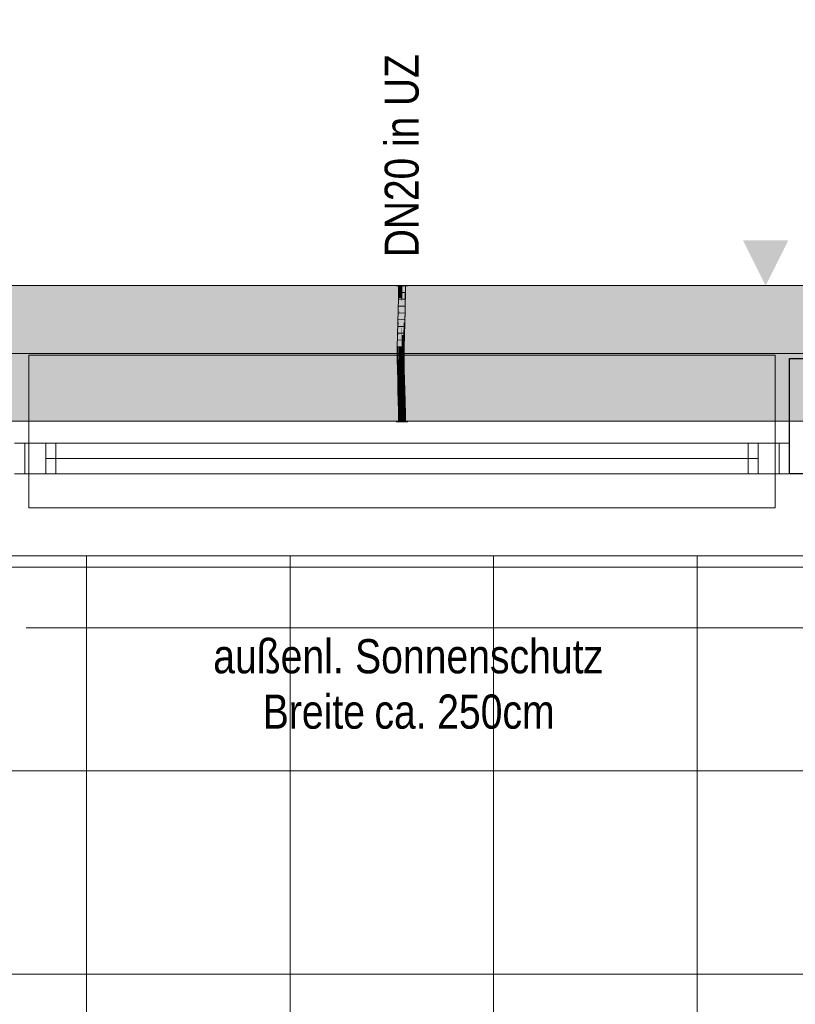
# Model space of a CAD drawing. Extents: x -1920 to 300, y 62 to 656.
# Tile 13 of 60: x -1789 to -1766, y 221 to 250. Entities that reach past the tile are written whole.
import ezdxf
from ezdxf.lldxf.tags import DXFTag

# ---------------------------------------------------------------- set-up
doc = ezdxf.new("R2010")
doc.units = 0
doc.layers.get('0').update_dxf_attribs({"lineweight": 35})
for name, color, linetype, lineweight, true_color in [('00_Beschriftung UZ', 3, 'Continuous', 13, 0x00ff00), ('30 -33 Aussenwände- 7 Fassade_ Elemente', 7, 'Continuous', 9, 0x00aacc), ('30 -35 Decken- 1 Konstruktion-Träger- Stahlbeton', 7, 'grob-A06G9HJG8I', 13, 0x33aa00), ('70 -72 Beschriftung- 1 Beschriftung allgemein', 7, 'Continuous', 9, 0xff6633), ('E_Leerrohr 20', 7, 'Continuous', 13, 0xcc0099), ('E_Leerrohr 20-Shading', 7, 'Continuous', 13, 0xcc0099)]:
    doc.layers.add(name, color=color, linetype=linetype, lineweight=lineweight, true_color=true_color)
for name, color, linetype, lineweight in [('60- 61 allgemeine Ausstattung- 4 Terrassen', 7, 'Continuous', 9), ('70 -71 Achsen- 1 Gebäudeachsen', 7, 'STRICHPUNKT2-A06G9HJF8I', 18), ('Detailelementbeschriftung', 7, 'Continuous', 9)]:
    doc.layers.add(name, color=color, linetype=linetype, lineweight=lineweight)
doc.layers.add('iwb_Schraffur_Unterzug', color=7, linetype='Continuous', lineweight=5, true_color=0xffffcc, plot=False)
doc.styles.get("Standard").update_dxf_attribs({"font": 'ARIALN.TTF'})
tags = doc.linetypes.add('grob-A06G9HJG8I', pattern=[14, 3, -8, 3]).pattern_tags.tags
tags[8:9] = [DXFTag(74, 4), DXFTag(75, 0), DXFTag(340, '0'), DXFTag(46, 0.0), DXFTag(50, 0.0), DXFTag(44, 0.0), DXFTag(45, 0.0)]
tags[6:7] = [DXFTag(74, 4), DXFTag(75, 0), DXFTag(340, '0'), DXFTag(46, 0.0), DXFTag(50, 0.0), DXFTag(44, 0.0), DXFTag(45, 0.0)]
tags[4:5] = [DXFTag(74, 4), DXFTag(75, 0), DXFTag(340, '0'), DXFTag(46, 0.0), DXFTag(50, 0.0), DXFTag(44, 0.0), DXFTag(45, 0.0)]
tags = doc.linetypes.add('STRICHPUNKT2', pattern=[12.7, 6.35, -3.175, 0, -3.175]).pattern_tags.tags
tags[10:11] = [DXFTag(74, 4), DXFTag(75, 0), DXFTag(340, '0'), DXFTag(46, 0.0), DXFTag(50, 0.0), DXFTag(44, 0.0), DXFTag(45, 0.0)]
tags[8:9] = [DXFTag(74, 4), DXFTag(75, 0), DXFTag(340, '0'), DXFTag(46, 0.0), DXFTag(50, 0.0), DXFTag(44, 0.0), DXFTag(45, 0.0)]
tags[6:7] = [DXFTag(74, 4), DXFTag(75, 0), DXFTag(340, '0'), DXFTag(46, 0.0), DXFTag(50, 0.0), DXFTag(44, 0.0), DXFTag(45, 0.0)]
tags[4:5] = [DXFTag(74, 4), DXFTag(75, 0), DXFTag(340, '0'), DXFTag(46, 0.0), DXFTag(50, 0.0), DXFTag(44, 0.0), DXFTag(45, 0.0)]
tags = doc.linetypes.add('STRICHPUNKT2-A06G9HJF8I', pattern=[12.7, 6.35, -3.175, 0, -3.175]).pattern_tags.tags
tags[10:11] = [DXFTag(74, 4), DXFTag(75, 0), DXFTag(340, '0'), DXFTag(46, 0.0), DXFTag(50, 0.0), DXFTag(44, 0.0), DXFTag(45, 0.0)]
tags[8:9] = [DXFTag(74, 4), DXFTag(75, 0), DXFTag(340, '0'), DXFTag(46, 0.0), DXFTag(50, 0.0), DXFTag(44, 0.0), DXFTag(45, 0.0)]
tags[6:7] = [DXFTag(74, 4), DXFTag(75, 0), DXFTag(340, '0'), DXFTag(46, 0.0), DXFTag(50, 0.0), DXFTag(44, 0.0), DXFTag(45, 0.0)]
tags[4:5] = [DXFTag(74, 4), DXFTag(75, 0), DXFTag(340, '0'), DXFTag(46, 0.0), DXFTag(50, 0.0), DXFTag(44, 0.0), DXFTag(45, 0.0)]

# ---------------------------------------------------------------- blocks, each defined once
blk = doc.blocks.new('Shading-A06G9H3X8I', base_point=(-1777.823, 240.159))
at = {"layer": 'E_Leerrohr 20-Shading', "color": 223, "true_color": 0xc67fb4}
for points in [[(-1777.901, 242.636), (-1777.931, 242.636), (-1777.904, 242.275), (-1777.934, 242.276)], [(-1777.731, 242.636), (-1777.76, 242.636), (-1777.734, 242.273), (-1777.763, 242.273)], [(-1777.904, 242.275), (-1777.934, 242.276), (-1777.913, 241.913), (-1777.941, 241.914)], [(-1777.912, 241.913), (-1777.904, 242.275), (-1777.913, 241.913)], [(-1777.734, 242.273), (-1777.763, 242.273), (-1777.741, 241.909), (-1777.771, 241.91)], [(-1777.913, 241.913), (-1777.941, 241.914), (-1777.924, 241.551), (-1777.951, 241.552)], [(-1777.922, 241.551), (-1777.912, 241.913), (-1777.924, 241.551), (-1777.913, 241.913)], [(-1777.749, 241.909), (-1777.771, 241.91), (-1777.766, 241.547), (-1777.781, 241.547)], [(-1777.751, 241.547), (-1777.741, 241.909), (-1777.766, 241.547), (-1777.749, 241.909)], [(-1777.924, 241.551), (-1777.951, 241.552), (-1777.935, 241.188), (-1777.961, 241.189)], [(-1777.924, 241.551), (-1777.933, 241.254), (-1777.922, 241.551), (-1777.926, 241.406)], [(-1777.766, 241.547), (-1777.781, 241.547), (-1777.782, 241.185), (-1777.79, 241.185)], [(-1777.761, 241.185), (-1777.751, 241.547), (-1777.782, 241.185), (-1777.766, 241.547)], [(-1777.933, 241.254), (-1777.935, 241.188), (-1777.926, 241.406), (-1777.932, 241.188)], [(-1777.936, 241.189), (-1777.961, 241.189), (-1777.948, 240.825), (-1777.968, 240.826)], [(-1777.943, 240.825), (-1777.935, 241.188), (-1777.948, 240.825), (-1777.936, 241.189)], [(-1777.943, 240.825), (-1777.939, 240.825), (-1777.935, 241.188), (-1777.932, 241.188)], [(-1777.794, 240.824), (-1777.782, 241.185), (-1777.797, 240.824), (-1777.789, 241.185)], [(-1777.789, 241.185), (-1777.79, 241.185), (-1777.797, 240.824)], [(-1777.794, 240.824), (-1777.793, 240.824), (-1777.788, 240.988)], [(-1777.793, 240.824), (-1777.782, 241.185), (-1777.788, 240.988)], [(-1777.793, 240.824), (-1777.768, 240.823), (-1777.782, 241.185), (-1777.761, 241.185)], [(-1777.95, 240.462), (-1777.949, 240.645), (-1777.969, 240.462), (-1777.968, 240.645)], [(-1777.949, 240.645), (-1777.948, 240.825), (-1777.968, 240.645), (-1777.968, 240.826)], [(-1777.944, 240.462), (-1777.943, 240.825), (-1777.95, 240.462), (-1777.948, 240.825)], [(-1777.944, 240.462), (-1777.939, 240.825), (-1777.943, 240.825)], [(-1777.944, 240.462), (-1777.94, 240.462), (-1777.939, 240.825), (-1777.939, 240.645)], [(-1777.939, 240.645), (-1777.938, 240.825), (-1777.939, 240.825)], [(-1777.798, 240.642), (-1777.795, 240.642), (-1777.797, 240.824), (-1777.794, 240.824)], [(-1777.798, 240.462), (-1777.796, 240.462), (-1777.798, 240.642), (-1777.795, 240.642)], [(-1777.796, 240.462), (-1777.769, 240.462), (-1777.795, 240.642), (-1777.768, 240.642)], [(-1777.795, 240.679), (-1777.768, 240.823), (-1777.793, 240.824)], [(-1777.794, 240.824), (-1777.795, 240.679), (-1777.793, 240.824)], [(-1777.795, 240.679), (-1777.795, 240.642), (-1777.768, 240.823), (-1777.768, 240.642)], [(-1777.95, 240.462), (-1777.969, 240.462), (-1777.944, 240.156), (-1777.965, 240.156)], [(-1777.939, 240.156), (-1777.944, 240.462), (-1777.944, 240.156), (-1777.95, 240.462)], [(-1777.936, 240.157), (-1777.94, 240.462), (-1777.939, 240.156), (-1777.944, 240.462)], [(-1777.796, 240.462), (-1777.798, 240.462), (-1777.79, 240.159), (-1777.795, 240.159)], [(-1777.765, 240.16), (-1777.769, 240.462), (-1777.79, 240.159), (-1777.796, 240.462)], [(-1777.944, 240.156), (-1777.965, 240.156), (-1777.931, 239.852), (-1777.958, 239.851)], [(-1777.929, 239.852), (-1777.939, 240.156), (-1777.931, 239.852), (-1777.944, 240.156)], [(-1777.928, 239.852), (-1777.936, 240.157), (-1777.929, 239.852), (-1777.939, 240.156)], [(-1777.79, 240.159), (-1777.795, 240.159), (-1777.777, 239.856), (-1777.787, 239.856)], [(-1777.758, 239.856), (-1777.765, 240.16), (-1777.777, 239.856), (-1777.79, 240.159)], [(-1777.931, 239.852), (-1777.958, 239.851), (-1777.927, 239.767), (-1777.947, 239.767)], [(-1777.947, 239.767), (-1777.958, 239.851), (-1777.955, 239.767)], [(-1777.949, 239.546), (-1777.919, 239.547), (-1777.955, 239.767), (-1777.947, 239.767)], [(-1777.947, 239.767), (-1777.919, 239.547), (-1777.926, 239.767)], [(-1777.929, 239.852), (-1777.931, 239.852), (-1777.926, 239.767), (-1777.927, 239.767)], [(-1777.926, 239.767), (-1777.928, 239.852), (-1777.929, 239.852)], [(-1777.785, 239.768), (-1777.773, 239.768), (-1777.787, 239.856), (-1777.777, 239.856)], [(-1777.778, 239.551), (-1777.762, 239.552), (-1777.785, 239.768), (-1777.773, 239.768)], [(-1777.773, 239.768), (-1777.755, 239.769), (-1777.777, 239.856), (-1777.758, 239.856)], [(-1777.762, 239.552), (-1777.749, 239.552), (-1777.773, 239.768), (-1777.755, 239.769)], [(-1777.919, 239.547), (-1777.949, 239.546), (-1777.911, 239.243), (-1777.94, 239.243)], [(-1777.762, 239.552), (-1777.778, 239.551), (-1777.747, 239.247), (-1777.769, 239.247)], [(-1777.74, 239.248), (-1777.749, 239.552), (-1777.747, 239.247), (-1777.762, 239.552)], [(-1777.911, 239.243), (-1777.94, 239.243), (-1777.905, 238.94), (-1777.933, 238.939)], [(-1777.904, 238.94), (-1777.911, 239.243), (-1777.905, 238.94), (-1777.911, 239.243)], [(-1777.747, 239.247), (-1777.769, 239.247), (-1777.735, 238.942), (-1777.763, 238.942)], [(-1777.733, 238.942), (-1777.74, 239.248), (-1777.735, 238.942), (-1777.747, 239.247)], [(-1777.905, 238.94), (-1777.933, 238.939), (-1777.903, 238.636), (-1777.931, 238.636)], [(-1777.903, 238.636), (-1777.902, 238.636), (-1777.905, 238.94), (-1777.904, 238.94)], [(-1777.902, 238.636), (-1777.901, 238.636), (-1777.904, 238.94)], [(-1777.731, 238.636), (-1777.735, 238.942), (-1777.76, 238.636), (-1777.763, 238.942)], [(-1777.731, 238.636), (-1777.733, 238.942), (-1777.735, 238.942)]]:
    blk.add_solid(points, dxfattribs=at)
at = {"layer": 'E_Leerrohr 20-Shading', "color": 231, "true_color": 0xe17fc9}
for points in [[(-1777.831, 242.636), (-1777.901, 242.636), (-1777.834, 242.274), (-1777.904, 242.275)], [(-1777.831, 242.636), (-1777.834, 242.274), (-1777.832, 242.274)], [(-1777.832, 242.274), (-1777.828, 242.274), (-1777.831, 242.636)], [(-1777.828, 242.274), (-1777.763, 242.273), (-1777.831, 242.636), (-1777.76, 242.636)], [(-1777.834, 242.274), (-1777.904, 242.275), (-1777.841, 241.912), (-1777.912, 241.913)], [(-1777.834, 242.274), (-1777.841, 241.912), (-1777.839, 241.912)], [(-1777.839, 241.912), (-1777.834, 241.911), (-1777.834, 242.274), (-1777.832, 242.274)], [(-1777.832, 242.274), (-1777.834, 241.911), (-1777.828, 242.274), (-1777.823, 241.911)], [(-1777.823, 241.911), (-1777.771, 241.91), (-1777.828, 242.274), (-1777.763, 242.273)], [(-1777.841, 241.912), (-1777.912, 241.913), (-1777.851, 241.549), (-1777.922, 241.551)], [(-1777.839, 241.912), (-1777.841, 241.912), (-1777.846, 241.549), (-1777.851, 241.549)], [(-1777.846, 241.549), (-1777.837, 241.549), (-1777.839, 241.912), (-1777.834, 241.911)], [(-1777.834, 241.911), (-1777.837, 241.549), (-1777.823, 241.911), (-1777.816, 241.548)], [(-1777.816, 241.548), (-1777.781, 241.547), (-1777.823, 241.911), (-1777.771, 241.91)], [(-1777.851, 241.549), (-1777.922, 241.551), (-1777.861, 241.187), (-1777.932, 241.188)], [(-1777.85, 241.549), (-1777.851, 241.549), (-1777.859, 241.187), (-1777.861, 241.187)], [(-1777.852, 241.187), (-1777.846, 241.549), (-1777.859, 241.187), (-1777.85, 241.549)], [(-1777.852, 241.187), (-1777.839, 241.186), (-1777.846, 241.549), (-1777.837, 241.549)], [(-1777.837, 241.549), (-1777.839, 241.186), (-1777.816, 241.548), (-1777.809, 241.186)], [(-1777.809, 241.186), (-1777.79, 241.185), (-1777.816, 241.548), (-1777.781, 241.547)], [(-1777.861, 241.187), (-1777.932, 241.188), (-1777.868, 240.824), (-1777.938, 240.825)], [(-1777.859, 241.187), (-1777.861, 241.187), (-1777.866, 240.824), (-1777.868, 240.824)], [(-1777.857, 240.824), (-1777.852, 241.187), (-1777.866, 240.824), (-1777.859, 241.187)], [(-1777.857, 240.824), (-1777.841, 240.824), (-1777.852, 241.187), (-1777.839, 241.186)], [(-1777.839, 241.186), (-1777.841, 240.824), (-1777.809, 241.186), (-1777.805, 240.824)], [(-1777.809, 241.186), (-1777.805, 240.824), (-1777.791, 241.185), (-1777.801, 240.824)], [(-1777.801, 240.824), (-1777.797, 240.824), (-1777.791, 241.185), (-1777.79, 241.185)], [(-1777.869, 240.462), (-1777.868, 240.644), (-1777.94, 240.462), (-1777.939, 240.645)], [(-1777.868, 240.644), (-1777.868, 240.824), (-1777.939, 240.645), (-1777.938, 240.825)], [(-1777.859, 240.462), (-1777.868, 240.644), (-1777.869, 240.462)], [(-1777.868, 240.644), (-1777.858, 240.643), (-1777.866, 240.824), (-1777.857, 240.824)], [(-1777.866, 240.824), (-1777.868, 240.824), (-1777.868, 240.644)], [(-1777.868, 240.644), (-1777.859, 240.462), (-1777.858, 240.643)], [(-1777.858, 240.643), (-1777.859, 240.462), (-1777.842, 240.643), (-1777.842, 240.462)], [(-1777.857, 240.824), (-1777.858, 240.643), (-1777.841, 240.824), (-1777.842, 240.643)], [(-1777.807, 240.643), (-1777.806, 240.675), (-1777.842, 240.643), (-1777.841, 240.824)], [(-1777.812, 240.462), (-1777.807, 240.643), (-1777.842, 240.462), (-1777.842, 240.643)], [(-1777.804, 240.72), (-1777.805, 240.824), (-1777.806, 240.675), (-1777.841, 240.824)], [(-1777.803, 240.462), (-1777.804, 240.669), (-1777.812, 240.462), (-1777.806, 240.675)], [(-1777.804, 240.669), (-1777.804, 240.72), (-1777.806, 240.675)], [(-1777.801, 240.824), (-1777.805, 240.824), (-1777.804, 240.72)], [(-1777.798, 240.642), (-1777.797, 240.824), (-1777.804, 240.72), (-1777.801, 240.824)], [(-1777.798, 240.642), (-1777.804, 240.72), (-1777.804, 240.669)], [(-1777.798, 240.642), (-1777.804, 240.669), (-1777.802, 240.462), (-1777.803, 240.462)], [(-1777.802, 240.462), (-1777.798, 240.462), (-1777.798, 240.642)], [(-1777.914, 240.462), (-1777.94, 240.462), (-1777.917, 240.157), (-1777.936, 240.157)], [(-1777.865, 240.158), (-1777.869, 240.462), (-1777.917, 240.157), (-1777.914, 240.462)], [(-1777.859, 240.462), (-1777.869, 240.462), (-1777.859, 240.158), (-1777.865, 240.158)], [(-1777.859, 240.158), (-1777.841, 240.158), (-1777.859, 240.462), (-1777.842, 240.462)], [(-1777.812, 240.462), (-1777.842, 240.462), (-1777.823, 240.159), (-1777.841, 240.158)], [(-1777.805, 240.462), (-1777.812, 240.462), (-1777.812, 240.159), (-1777.823, 240.159)], [(-1777.811, 240.159), (-1777.802, 240.462), (-1777.812, 240.159), (-1777.805, 240.462)], [(-1777.804, 240.394), (-1777.811, 240.159), (-1777.806, 240.159)], [(-1777.799, 240.351), (-1777.802, 240.462), (-1777.806, 240.159), (-1777.804, 240.394)], [(-1777.799, 240.351), (-1777.806, 240.159), (-1777.801, 240.159)], [(-1777.798, 240.462), (-1777.802, 240.462), (-1777.799, 240.351)], [(-1777.795, 240.159), (-1777.799, 240.351), (-1777.801, 240.159)], [(-1777.798, 240.462), (-1777.799, 240.351), (-1777.795, 240.159)], [(-1777.917, 240.157), (-1777.936, 240.157), (-1777.922, 239.852), (-1777.928, 239.852)], [(-1777.858, 239.854), (-1777.865, 240.158), (-1777.922, 239.852), (-1777.917, 240.157)], [(-1777.859, 240.158), (-1777.865, 240.158), (-1777.856, 239.854), (-1777.858, 239.854)], [(-1777.856, 239.854), (-1777.839, 239.854), (-1777.859, 240.158), (-1777.841, 240.158)], [(-1777.823, 240.159), (-1777.841, 240.158), (-1777.835, 239.854), (-1777.839, 239.854)], [(-1777.811, 240.159), (-1777.823, 240.159), (-1777.82, 239.855), (-1777.835, 239.854)], [(-1777.811, 240.159), (-1777.82, 239.855), (-1777.806, 240.159), (-1777.811, 239.855)], [(-1777.806, 240.159), (-1777.811, 239.855), (-1777.801, 240.159), (-1777.804, 239.855)], [(-1777.801, 240.159), (-1777.804, 239.855), (-1777.795, 240.159), (-1777.791, 239.855)], [(-1777.791, 239.855), (-1777.787, 239.856), (-1777.795, 240.159)], [(-1777.926, 239.767), (-1777.924, 239.767), (-1777.928, 239.852), (-1777.922, 239.852)], [(-1777.849, 239.549), (-1777.855, 239.768), (-1777.919, 239.547), (-1777.926, 239.767)], [(-1777.924, 239.767), (-1777.855, 239.768), (-1777.922, 239.852), (-1777.858, 239.854)], [(-1777.856, 239.854), (-1777.858, 239.854), (-1777.855, 239.768)], [(-1777.856, 239.854), (-1777.855, 239.768), (-1777.839, 239.854), (-1777.838, 239.79)], [(-1777.838, 239.79), (-1777.855, 239.768), (-1777.837, 239.718)], [(-1777.855, 239.768), (-1777.849, 239.549), (-1777.837, 239.718), (-1777.836, 239.55)], [(-1777.835, 239.854), (-1777.839, 239.854), (-1777.837, 239.791), (-1777.838, 239.79)], [(-1777.821, 239.811), (-1777.838, 239.79), (-1777.825, 239.684), (-1777.837, 239.718)], [(-1777.82, 239.855), (-1777.835, 239.854), (-1777.821, 239.811), (-1777.837, 239.791)], [(-1777.825, 239.684), (-1777.816, 239.657), (-1777.821, 239.811), (-1777.812, 239.823)], [(-1777.82, 239.855), (-1777.821, 239.811), (-1777.811, 239.855), (-1777.812, 239.823)], [(-1777.812, 239.823), (-1777.816, 239.657), (-1777.804, 239.834), (-1777.807, 239.631)], [(-1777.811, 239.855), (-1777.812, 239.823), (-1777.804, 239.855), (-1777.804, 239.834)], [(-1777.804, 239.834), (-1777.807, 239.631), (-1777.791, 239.85), (-1777.789, 239.581)], [(-1777.804, 239.855), (-1777.804, 239.834), (-1777.791, 239.855), (-1777.791, 239.85)], [(-1777.791, 239.85), (-1777.787, 239.856), (-1777.791, 239.855)], [(-1777.789, 239.581), (-1777.788, 239.578), (-1777.791, 239.85), (-1777.787, 239.856)], [(-1777.787, 239.856), (-1777.788, 239.578), (-1777.785, 239.768)], [(-1777.788, 239.578), (-1777.778, 239.551), (-1777.785, 239.768)], [(-1777.849, 239.549), (-1777.919, 239.547), (-1777.84, 239.245), (-1777.911, 239.243)], [(-1777.836, 239.55), (-1777.849, 239.549), (-1777.833, 239.245), (-1777.84, 239.245)], [(-1777.837, 239.718), (-1777.836, 239.55), (-1777.825, 239.684), (-1777.83, 239.55)], [(-1777.83, 239.55), (-1777.836, 239.55), (-1777.835, 239.394)], [(-1777.833, 239.245), (-1777.83, 239.55), (-1777.835, 239.394)], [(-1777.83, 239.55), (-1777.833, 239.245), (-1777.818, 239.55), (-1777.824, 239.245)], [(-1777.825, 239.684), (-1777.83, 239.55), (-1777.816, 239.657), (-1777.818, 239.55)], [(-1777.818, 239.55), (-1777.824, 239.245), (-1777.807, 239.551), (-1777.811, 239.246)], [(-1777.816, 239.657), (-1777.818, 239.55), (-1777.807, 239.631), (-1777.807, 239.551)], [(-1777.811, 239.246), (-1777.793, 239.246), (-1777.807, 239.551), (-1777.788, 239.551)], [(-1777.807, 239.551), (-1777.788, 239.551), (-1777.807, 239.631), (-1777.788, 239.578)], [(-1777.769, 239.247), (-1777.778, 239.551), (-1777.793, 239.246), (-1777.788, 239.551)], [(-1777.788, 239.551), (-1777.778, 239.551), (-1777.788, 239.578)], [(-1777.84, 239.245), (-1777.911, 239.243), (-1777.833, 238.941), (-1777.904, 238.94)], [(-1777.84, 239.245), (-1777.832, 238.941), (-1777.833, 239.245), (-1777.831, 238.941)], [(-1777.84, 239.245), (-1777.84, 239.245), (-1777.832, 238.941), (-1777.833, 238.941)], [(-1777.833, 239.245), (-1777.831, 238.941), (-1777.824, 239.245), (-1777.829, 238.941)], [(-1777.824, 239.245), (-1777.829, 238.941), (-1777.811, 239.246), (-1777.814, 238.941)], [(-1777.814, 238.941), (-1777.798, 238.941), (-1777.811, 239.246), (-1777.793, 239.246)], [(-1777.798, 238.941), (-1777.763, 238.942), (-1777.793, 239.246), (-1777.769, 239.247)], [(-1777.833, 238.941), (-1777.904, 238.94), (-1777.831, 238.636), (-1777.901, 238.636)], [(-1777.831, 238.908), (-1777.832, 238.941), (-1777.831, 238.794), (-1777.833, 238.941)], [(-1777.831, 238.794), (-1777.833, 238.941), (-1777.831, 238.636)], [(-1777.832, 238.941), (-1777.83, 238.815), (-1777.829, 238.941)], [(-1777.83, 238.73), (-1777.83, 238.815), (-1777.831, 238.794), (-1777.831, 238.908)], [(-1777.829, 238.941), (-1777.83, 238.815), (-1777.814, 238.941), (-1777.814, 238.875)], [(-1777.798, 238.941), (-1777.814, 238.875), (-1777.801, 238.636), (-1777.816, 238.636)], [(-1777.814, 238.875), (-1777.798, 238.941), (-1777.814, 238.941)], [(-1777.801, 238.636), (-1777.76, 238.636), (-1777.798, 238.941), (-1777.763, 238.942)], [(-1777.829, 238.636), (-1777.831, 238.794), (-1777.831, 238.636)], [(-1777.814, 238.875), (-1777.83, 238.815), (-1777.816, 238.636), (-1777.826, 238.636)], [(-1777.829, 238.636), (-1777.826, 238.636), (-1777.83, 238.73), (-1777.83, 238.815)]]:
    blk.add_solid(points, dxfattribs=at)
blk = doc.blocks.new('Shading-A06G9H3Z8I', base_point=(-1777.831, 242.636))
at = {"layer": 'E_Leerrohr 20-Shading', "color": 213, "true_color": 0xd67fc0}
for points in [[(-1777.996, 242.642), (-1777.996, 242.636), (-1777.942, 242.642), (-1777.942, 242.636)], [(-1777.942, 242.636), (-1777.831, 242.636), (-1777.942, 242.642), (-1777.831, 242.642)], [(-1777.931, 242.242), (-1777.831, 242.242), (-1777.931, 242.636), (-1777.831, 242.636)], [(-1777.831, 242.642), (-1777.831, 242.636), (-1777.785, 242.642), (-1777.785, 242.636)], [(-1777.831, 242.636), (-1777.831, 242.242), (-1777.731, 242.636), (-1777.736, 242.242)], [(-1777.785, 242.636), (-1777.666, 242.636), (-1777.785, 242.642), (-1777.666, 242.642)], [(-1777.736, 242.242), (-1777.731, 242.242), (-1777.731, 242.636)]]:
    blk.add_solid(points, dxfattribs=at)
blk = doc.blocks.new('Shading-A06G9H418I', base_point=(-1777.828, 238.636))
at = {"layer": 'E_Leerrohr 20-Shading', "color": 213, "true_color": 0xd67fc0}
for points in [[(-1777.917, 238.677), (-1777.931, 239.03), (-1777.931, 238.94)], [(-1777.917, 238.677), (-1777.831, 238.941), (-1777.931, 239.03), (-1777.831, 239.03)], [(-1777.931, 238.636), (-1777.917, 238.677), (-1777.931, 238.94)], [(-1777.837, 238.636), (-1777.831, 238.941), (-1777.915, 238.636), (-1777.917, 238.677)], [(-1777.831, 238.913), (-1777.837, 238.636), (-1777.831, 238.82), (-1777.833, 238.636)], [(-1777.831, 238.941), (-1777.787, 238.807), (-1777.831, 239.03), (-1777.783, 239.03)], [(-1777.828, 238.636), (-1777.789, 238.636), (-1777.831, 238.941), (-1777.787, 238.807)], [(-1777.831, 238.941), (-1777.831, 238.913), (-1777.831, 238.82)], [(-1777.828, 238.636), (-1777.831, 238.941), (-1777.829, 238.636), (-1777.831, 238.82)], [(-1777.787, 238.807), (-1777.731, 238.636), (-1777.783, 239.03), (-1777.731, 239.03)], [(-1777.948, 238.636), (-1777.996, 238.636), (-1777.948, 238.63), (-1777.996, 238.63)], [(-1777.948, 238.63), (-1777.944, 238.63), (-1777.948, 238.636), (-1777.944, 238.636)], [(-1777.944, 238.63), (-1777.917, 238.63), (-1777.944, 238.636), (-1777.917, 238.636)], [(-1777.917, 238.677), (-1777.931, 238.636), (-1777.915, 238.636)], [(-1777.917, 238.636), (-1777.917, 238.63), (-1777.909, 238.636), (-1777.909, 238.63)], [(-1777.909, 238.63), (-1777.885, 238.63), (-1777.909, 238.636), (-1777.885, 238.636)], [(-1777.885, 238.636), (-1777.885, 238.63), (-1777.873, 238.636), (-1777.873, 238.63)], [(-1777.873, 238.63), (-1777.831, 238.63), (-1777.873, 238.636), (-1777.831, 238.636)], [(-1777.833, 238.636), (-1777.831, 238.636), (-1777.831, 238.82)], [(-1777.831, 238.82), (-1777.831, 238.636), (-1777.829, 238.636)], [(-1777.813, 238.636), (-1777.831, 238.636), (-1777.813, 238.63), (-1777.831, 238.63)], [(-1777.808, 238.63), (-1777.808, 238.636), (-1777.813, 238.63), (-1777.813, 238.636)], [(-1777.795, 238.63), (-1777.795, 238.636), (-1777.808, 238.63), (-1777.808, 238.636)], [(-1777.795, 238.63), (-1777.782, 238.63), (-1777.795, 238.636), (-1777.782, 238.636)], [(-1777.789, 238.636), (-1777.731, 238.636), (-1777.787, 238.807)], [(-1777.782, 238.63), (-1777.666, 238.63), (-1777.782, 238.636), (-1777.666, 238.636)]]:
    blk.add_solid(points, dxfattribs=at)
blk = doc.blocks.new('Referenz-A06G9HJH8I', base_point=(-1905.787, 86.892))
at = {"layer": '00_Beschriftung UZ', "color": 0, "lineweight": 0}
for points in [[(-1767.78, 243.978), (-1767.114, 242.642), (-1766.445, 243.977)], [(-1767.78, 241.307), (-1767.114, 242.642), (-1766.445, 241.308)]]:
    blk.add_solid(points, dxfattribs=at)
at = {"layer": '30 -33 Aussenwände- 7 Fassade_ Elemente', "color": 0}
for p, q in [((-1788.831, 240.592), (-1788.831, 237.992)), ((-1766.831, 240.592), (-1788.831, 240.592)), ((-1766.831, 237.992), (-1766.831, 240.592)), ((-1788.031, 237.992), (-1788.831, 237.992)), ((-1788.831, 237.992), (-1788.831, 237.092)), ((-1788.031, 237.992), (-1767.631, 237.992)), ((-1788.031, 237.092), (-1788.031, 237.992)), ((-1767.631, 237.992), (-1766.831, 237.992)), ((-1767.631, 237.992), (-1767.631, 237.092)), ((-1766.831, 237.992), (-1766.831, 237.092)), ((-1788.031, 237.542), (-1767.631, 237.542)), ((-1788.831, 237.092), (-1788.031, 237.092)), ((-1788.831, 236.092), (-1788.831, 237.092)), ((-1767.631, 237.092), (-1788.031, 237.092)), ((-1766.831, 237.092), (-1767.631, 237.092)), ((-1766.831, 237.092), (-1766.831, 236.092)), ((-1766.831, 236.092), (-1788.831, 236.092))]:
    blk.add_line(p, q, dxfattribs=at)
at = {"layer": '30 -33 Aussenwände- 7 Fassade_ Elemente', "color": 0, "linetype": 'Continuous', "lineweight": -2, "ltscale": 0.25}
for p, q in [((-1766.414, 240.492), (-1765.814, 240.492)), ((-1766.414, 237.092), (-1766.414, 240.492)), ((-1765.814, 237.092), (-1766.414, 237.092))]:
    blk.add_line(p, q, dxfattribs=at)
at = {"layer": '30 -33 Aussenwände- 7 Fassade_ Elemente', "color": 0, "linetype": 'Continuous', "lineweight": 18, "ltscale": 0.18}
for p, q in [((-1789.247, 237.992), (-1788.331, 237.992)), ((-1788.331, 237.992), (-1788.331, 237.092)), ((-1767.331, 237.992), (-1766.414, 237.992)), ((-1767.331, 237.092), (-1767.331, 237.992)), ((-1766.414, 237.992), (-1766.414, 237.092)), ((-1767.331, 237.542), (-1788.331, 237.542)), ((-1788.331, 237.092), (-1789.247, 237.092)), ((-1766.414, 237.092), (-1767.331, 237.092))]:
    blk.add_line(p, q, dxfattribs=at)
at = {"layer": '30 -33 Aussenwände- 7 Fassade_ Elemente', "color": 0, "linetype": 'Continuous', "ltscale": 0.13}
for p, q in [((-1788.947, 237.992), (-1766.714, 237.992)), ((-1788.947, 237.092), (-1788.947, 237.992)), ((-1766.714, 237.992), (-1766.714, 237.092)), ((-1766.714, 237.092), (-1788.947, 237.092))]:
    blk.add_line(p, q, dxfattribs=at)
at = {"layer": '30 -33 Aussenwände- 7 Fassade_ Elemente', "color": 0, "linetype": 'grob-A06G9HJG8I', "ltscale": 0.13}
blk.add_line((-1815.331, 234.672), (-1740.331, 234.672), dxfattribs=at)
at = {"layer": '30 -35 Decken- 1 Konstruktion-Träger- Stahlbeton', "color": 0}
for p, q in [((-1813.831, 242.642), (-1665.831, 242.642)), ((-1813.831, 238.642), (-1665.831, 238.642))]:
    blk.add_line(p, q, dxfattribs=at)
at = {"layer": '60- 61 allgemeine Ausstattung- 4 Terrassen', "color": 0}
for p, q in [((-1787.131, 155.442), (-1787.131, 234.672)), ((-1781.131, 155.442), (-1781.131, 234.672)), ((-1775.131, 216.342), (-1775.131, 234.672)), ((-1769.131, 216.342), (-1769.131, 234.672)), ((-1818.531, 234.342), (-1698.403, 234.342)), ((-1818.531, 228.342), (-1698.403, 228.342)), ((-1818.531, 222.342), (-1698.403, 222.342))]:
    blk.add_line(p, q, dxfattribs=at)
at = {"layer": '70 -71 Achsen- 1 Gebäudeachsen', "color": 0, "linetype": 'STRICHPUNKT2-A06G9HJF8I', "ltscale": 0.18}
blk.add_line((-1858.301, 240.642), (-23.361, 240.642), dxfattribs=at)
at = {"layer": '70 -72 Beschriftung- 1 Beschriftung allgemein', "color": 0, "linetype": 'Continuous', "ltscale": 0.13}
blk.add_line((-1765.406, 232.557), (-1788.906, 232.557), dxfattribs=at)
at = {"layer": '70 -72 Beschriftung- 1 Beschriftung allgemein', "color": 0, "linetype": 'Continuous', "ltscale": 0.13, "char_height": 1.00689, "attachment_point": 1}
for s, insert in [('{\\fArial Narrow;außenl.}', (-1783.394, 232.219)), ('{\\fArial Narrow;Sonnenschutz}', (-1779.214, 232.219)), ('{\\fArial Narrow;Breite}', (-1781.935, 230.587)), ('{\\fArial Narrow;250cm}', (-1776.794, 230.587)), ('{\\fArial Narrow;ca.}', (-1778.642, 230.587))]:
    blk.add_mtext(s, dxfattribs=dict(at, insert=insert))
blk = doc.blocks.new('Referenz-A06G9HJJ8I', base_point=(-1817.831, 154.592))
at = {"layer": 'iwb_Schraffur_Unterzug', "linetype": 'Continuous', "ltscale": 0.13}
blk.add_hatch(color=256, dxfattribs=at).paths.add_polyline_path([(-1813.831, 240.642), (-1813.831, 242.642), (-1665.831, 242.642), (-1665.831, 238.642), (-1813.831, 238.642)])
blk = doc.blocks.new('Flexrohr-A06G9IED8I', base_point=(-1777.969, 238.636))
at = {"color": 0, "linetype": 'ByBlock', "lineweight": -2, "ltscale": 0.13}
for p, q in [((-1777.931, 242.636), (-1777.934, 242.276)), ((-1777.931, 242.636), (-1777.731, 242.636)), ((-1777.926, 242.437), (-1777.738, 242.436)), ((-1777.731, 242.636), (-1777.734, 242.273)), ((-1777.934, 242.276), (-1777.941, 241.914)), ((-1777.929, 242.238), (-1777.741, 242.235)), ((-1777.734, 242.273), (-1777.741, 241.909)), ((-1777.941, 241.914), (-1777.951, 241.552)), ((-1777.937, 241.839), (-1777.75, 241.834)), ((-1777.933, 242.039), (-1777.745, 242.035)), ((-1777.741, 241.909), (-1777.751, 241.547)), ((-1777.951, 241.552), (-1777.961, 241.189)), ((-1777.943, 241.639), (-1777.755, 241.634)), ((-1777.751, 241.547), (-1777.761, 241.185)), ((-1777.953, 241.239), (-1777.766, 241.235)), ((-1777.948, 241.439), (-1777.76, 241.434)), ((-1777.961, 241.189), (-1777.968, 240.826)), ((-1777.958, 241.039), (-1777.77, 241.035)), ((-1777.761, 241.185), (-1777.768, 240.823)), ((-1777.968, 240.826), (-1777.969, 240.462)), ((-1777.962, 240.637), (-1777.774, 240.637)), ((-1777.961, 240.838), (-1777.773, 240.836)), ((-1777.768, 240.823), (-1777.769, 240.462)), ((-1777.969, 240.462), (-1777.965, 240.156)), ((-1777.963, 240.436), (-1777.775, 240.437)), ((-1777.769, 240.462), (-1777.765, 240.16)), ((-1777.965, 240.156), (-1777.958, 239.851)), ((-1777.96, 240.236), (-1777.772, 240.238)), ((-1777.765, 240.16), (-1777.758, 239.856)), ((-1777.958, 239.851), (-1777.949, 239.546)), ((-1777.956, 240.035), (-1777.768, 240.039)), ((-1777.951, 239.834), (-1777.763, 239.84)), ((-1777.758, 239.856), (-1777.749, 239.552)), ((-1777.949, 239.546), (-1777.94, 239.243)), ((-1777.945, 239.634), (-1777.757, 239.64)), ((-1777.749, 239.552), (-1777.74, 239.248)), ((-1777.94, 239.243), (-1777.933, 238.939)), ((-1777.939, 239.435), (-1777.752, 239.44)), ((-1777.934, 239.235), (-1777.746, 239.24)), ((-1777.74, 239.248), (-1777.733, 238.942)), ((-1777.933, 238.939), (-1777.931, 238.636)), ((-1777.929, 239.036), (-1777.741, 239.039)), ((-1777.733, 238.942), (-1777.731, 238.636)), ((-1777.931, 238.636), (-1777.731, 238.636)), ((-1777.926, 238.836), (-1777.738, 238.838)), ((-1777.925, 238.637), (-1777.737, 238.637))]:
    blk.add_line(p, q, dxfattribs=at)
blk = doc.blocks.new('Einzeiliger Text-A06G9IEF8I', base_point=(-1778.34, 243.481))
at = {"color": 0, "lineweight": -2, "insert": (-1778.34, 243.481), "char_height": 1, "attachment_point": 1, "rotation": 90}
blk.add_mtext('{\\fArial Narrow;DN20 in UZ}', dxfattribs=at)
blk = doc.blocks.new('Enddeckel-A06G9IEH8I', base_point=(-1777.996, 238.63))
at = {"color": 0, "linetype": 'ByBlock', "lineweight": -2, "ltscale": 0.13}
for p, q in [((-1777.931, 239.03), (-1777.931, 238.636)), ((-1777.872, 239.03), (-1777.931, 239.03)), ((-1777.789, 239.03), (-1777.872, 239.03)), ((-1777.731, 239.03), (-1777.789, 239.03)), ((-1777.731, 238.636), (-1777.731, 239.03)), ((-1777.996, 238.636), (-1777.996, 238.63)), ((-1777.899, 238.636), (-1777.996, 238.636)), ((-1777.899, 238.63), (-1777.996, 238.63)), ((-1777.872, 238.636), (-1777.931, 238.636)), ((-1777.762, 238.636), (-1777.899, 238.636)), ((-1777.762, 238.63), (-1777.899, 238.63)), ((-1777.789, 238.636), (-1777.872, 238.636)), ((-1777.731, 238.636), (-1777.789, 238.636)), ((-1777.666, 238.636), (-1777.762, 238.636)), ((-1777.666, 238.63), (-1777.762, 238.63)), ((-1777.666, 238.63), (-1777.666, 238.636))]:
    blk.add_line(p, q, dxfattribs=at)
at = {"color": 0, "linetype": 'STRICHPUNKT2', "lineweight": 5, "ltscale": 0.13}
blk.add_line((-1777.831, 238.636), (-1777.831, 239.03), dxfattribs=at)
blk = doc.blocks.new('Enddeckel-A06G9IEJ8I', base_point=(-1777.996, 242.242))
at = {"color": 0, "linetype": 'ByBlock', "lineweight": -2, "ltscale": 0.13}
for p, q in [((-1777.996, 242.642), (-1777.996, 242.636)), ((-1777.996, 242.642), (-1777.899, 242.642)), ((-1777.996, 242.636), (-1777.899, 242.636)), ((-1777.931, 242.636), (-1777.931, 242.242)), ((-1777.931, 242.636), (-1777.872, 242.636)), ((-1777.899, 242.642), (-1777.762, 242.642)), ((-1777.899, 242.636), (-1777.762, 242.636)), ((-1777.872, 242.636), (-1777.789, 242.636)), ((-1777.789, 242.636), (-1777.731, 242.636)), ((-1777.762, 242.642), (-1777.666, 242.642)), ((-1777.762, 242.636), (-1777.666, 242.636)), ((-1777.731, 242.242), (-1777.731, 242.636)), ((-1777.666, 242.636), (-1777.666, 242.642)), ((-1777.931, 242.242), (-1777.872, 242.242)), ((-1777.872, 242.242), (-1777.789, 242.242)), ((-1777.789, 242.242), (-1777.731, 242.242))]:
    blk.add_line(p, q, dxfattribs=at)
at = {"color": 0, "linetype": 'STRICHPUNKT2', "lineweight": 5, "ltscale": 0.13}
blk.add_line((-1777.831, 242.636), (-1777.831, 242.242), dxfattribs=at)

msp = doc.modelspace()

# ---------------------------------------------------------------- block references
at = {"color": 8, "lineweight": 25, "ltscale": 0.25, "true_color": 0x808080}
for name, p in [('Referenz-A06G9HJH8I', (-1905.787, 86.892)), ('Referenz-A06G9HJJ8I', (-1817.831, 154.592))]:
    msp.add_blockref(name, p, dxfattribs=at)
at = {"layer": 'Detailelementbeschriftung', "ltscale": 0.13}
msp.add_blockref('Einzeiliger Text-A06G9IEF8I', (-1778.34, 243.481), dxfattribs=at)
at = {"layer": 'E_Leerrohr 20'}
for name, p in [('Shading-A06G9H3Z8I', (-1777.831, 242.636)), ('Shading-A06G9H3X8I', (-1777.823, 240.159)), ('Shading-A06G9H418I', (-1777.828, 238.636))]:
    msp.add_blockref(name, p, dxfattribs=at)
at = {"layer": 'E_Leerrohr 20', "ltscale": 0.13}
for name, p in [('Enddeckel-A06G9IEJ8I', (-1777.996, 242.242)), ('Flexrohr-A06G9IED8I', (-1777.969, 238.636)), ('Enddeckel-A06G9IEH8I', (-1777.996, 238.63))]:
    msp.add_blockref(name, p, dxfattribs=at)

doc.saveas('drawing.dxf')
